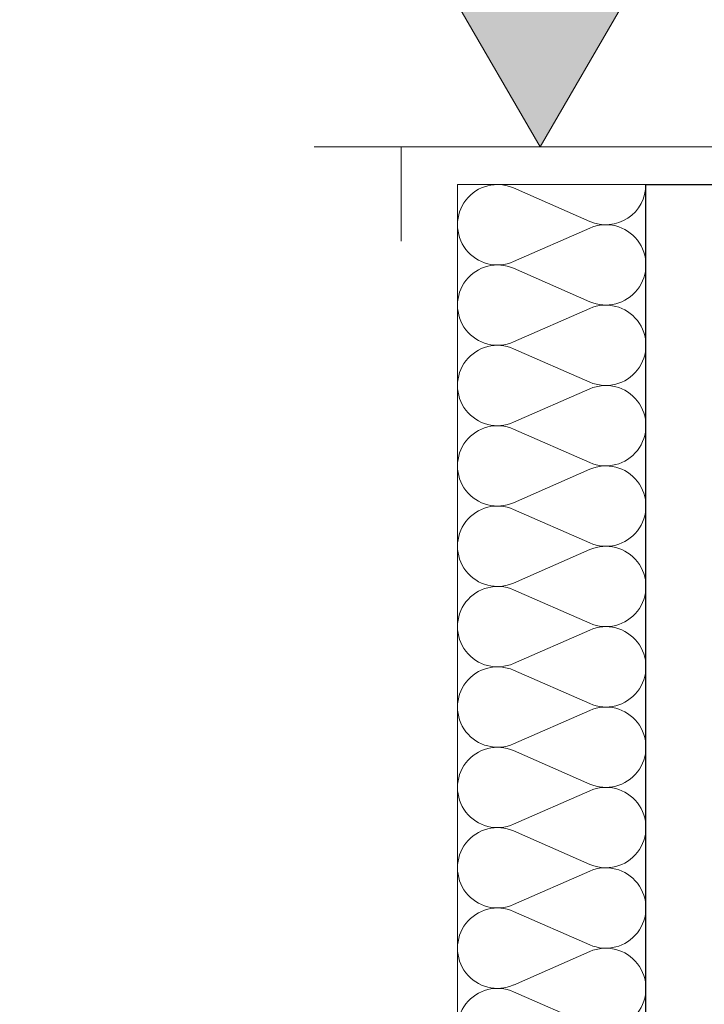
# Model space of a CAD drawing. Extents: x -623047 to -259286, y -27077 to 153279.
# Tile 69 of 190: x -491363 to -490999, y -1535 to -1012. Entities that reach past the tile are written whole.
import ezdxf

# ---------------------------------------------------------------- set-up
doc = ezdxf.new("R2010")
doc.units = 0
doc.header["$MEASUREMENT"] = 0
for name, color, linetype, lineweight in [('INWENT DACH_Nr_Pióra__21', 7, 'Continuous', 9), ('INWENT KONST. DREWNIANA_Nr_Pióra__1', 7, 'Continuous', 25), ('INWENT WYMIARY_Nr_Pióra__21', 7, 'Continuous', 9)]:
    doc.layers.add(name, color=color, linetype=linetype, lineweight=lineweight)
doc.layers.add('Inwent Izolacje', color=7, linetype='Continuous')
doc.layers.add('INWENT WYMIARY', color=7, linetype='Continuous')
doc.layers.add('Inwent Izolacje_Nr_Pióra__2', color=7, linetype='Continuous', lineweight=13, true_color=0x7f7f7f)
doc.layers.add('INWENT.ŚCIANY_Nr_Pióra__3', color=7, linetype='Continuous', lineweight=13, true_color=0xff6600)
doc.styles.add('GENERATED_STYLE_2', font='txt')

# ---------------------------------------------------------------- blocks, each defined once
blk = doc.blocks.new('Izolacja cieplna 14_105', base_point=(-491030.19, -1099.61))
at = {"layer": 'Inwent Izolacje_Nr_Pióra__2', "linetype": 'Continuous'}
for p, q in [((-491100.39, -1101.41), (-491059.98, -1119.15)), ((-491059.98, -1122.74), (-491100.39, -1140.48)), ((-491100.39, -1144.07), (-491059.98, -1161.81)), ((-491059.98, -1165.4), (-491100.39, -1183.14)), ((-491100.39, -1186.73), (-491059.98, -1204.47)), ((-491059.98, -1208.05), (-491100.39, -1225.8)), ((-491100.39, -1229.39), (-491059.98, -1247.13)), ((-491059.98, -1250.71), (-491100.39, -1268.46)), ((-491100.39, -1272.04), (-491059.98, -1289.79)), ((-491059.98, -1293.37), (-491100.39, -1311.12)), ((-491100.39, -1314.7), (-491059.98, -1332.45)), ((-491059.98, -1336.03), (-491100.39, -1353.78)), ((-491100.39, -1357.36), (-491059.98, -1375.11)), ((-491059.98, -1378.69), (-491100.39, -1396.44)), ((-491100.39, -1400.02), (-491059.98, -1417.77)), ((-491059.98, -1421.35), (-491100.39, -1439.1)), ((-491100.39, -1442.68), (-491059.98, -1460.43)), ((-491059.98, -1464.01), (-491100.39, -1481.76)), ((-491100.39, -1485.34), (-491059.98, -1503.09)), ((-491059.98, -1506.67), (-491100.39, -1524.42)), ((-491100.39, -1528), (-491059.98, -1545.75))]:
    blk.add_line(p, q, dxfattribs=at)
for centre, start_param, end_param in [((-491108.92, -1120.94), 2.728799, 6.695979), ((-491051.45, -1099.61), 5.870392, 7.853982), ((-491051.45, -1142.27), 5.870392, 9.837571), ((-491108.92, -1163.6), 2.728799, 6.695979), ((-491051.45, -1184.93), 5.870392, 9.837571), ((-491108.92, -1206.26), 2.728799, 6.695979), ((-491051.45, -1227.59), 5.870392, 9.837571), ((-491108.92, -1248.92), 2.728799, 6.695979), ((-491051.45, -1270.25), 5.870392, 9.837571), ((-491108.92, -1291.58), 2.728799, 6.695979), ((-491051.45, -1312.91), 5.870392, 9.837571), ((-491108.92, -1334.24), 2.728799, 6.695979), ((-491051.45, -1355.57), 5.870392, 9.837571), ((-491108.92, -1376.9), 2.728799, 6.695979), ((-491051.45, -1398.23), 5.870392, 9.837571), ((-491108.92, -1419.56), 2.728799, 6.695979), ((-491051.45, -1440.89), 5.870392, 9.837571), ((-491108.92, -1462.22), 2.728799, 6.695979), ((-491051.45, -1483.55), 5.870392, 9.837571), ((-491108.92, -1504.88), 2.728799, 6.695979), ((-491051.45, -1526.21), 5.870392, 9.837571), ((-491108.92, -1547.54), 2.728799, 6.695979)]:
    blk.add_ellipse(centre, major_axis=(0, -21.33), ratio=0.997094, start_param=start_param, end_param=end_param, dxfattribs=at)
blk = doc.blocks.new('Wymiary_65', base_point=(-491086.32, -1079.61))
at = {"layer": 'INWENT WYMIARY_Nr_Pióra__21', "linetype": 'Continuous'}
blk.add_hatch(color=256, dxfattribs=at).paths.add_polyline_path([(-491086.32, -1079.61), (-491179.12, -919.61), (-490993.52, -919.61)], flags=0)
for p, q in [((-491086.32, -1079.61), (-491179.12, -919.61)), ((-491179.12, -919.61), (-490993.52, -919.61)), ((-490993.52, -919.61), (-491086.32, -1079.61)), ((-491086.32, -1079.61), (-491206.32, -1079.61)), ((-491086.32, -1079.61), (-490966.32, -1079.61))]:
    blk.add_line(p, q, dxfattribs=at)
at = {"layer": 'INWENT WYMIARY_Nr_Pióra__21', "insert": (-491370.93, -887.61), "char_height": 160, "attachment_point": 7, "style": 'GENERATED_STYLE_2'}
blk.add_mtext('{+11,25}', dxfattribs=at)

msp = doc.modelspace()

# ---------------------------------------------------------------- linework, layer by layer
at = {"layer": 'INWENT DACH_Nr_Pióra__21', "linetype": 'Continuous'}
for q in [(-490650.19, -1079.61), (-491160.19, -1129.61)]:
    msp.add_line((-491160.19, -1079.61), q, dxfattribs=at)
at = {"layer": 'INWENT KONST. DREWNIANA_Nr_Pióra__1', "linetype": 'Continuous'}
for p, q in [((-491030.19, -1099.61), (-490680.19, -1099.61)), ((-491030.19, -3104.61), (-491030.19, -1099.61))]:
    msp.add_line(p, q, dxfattribs=at)
at = {"layer": 'INWENT.ŚCIANY_Nr_Pióra__3', "linetype": 'Continuous'}
for p, q in [((-491130.19, -3104.61), (-491130.19, -1099.61)), ((-491130.19, -1099.61), (-491030.19, -1099.61))]:
    msp.add_line(p, q, dxfattribs=at)

# ---------------------------------------------------------------- block references
at = {"layer": 'Inwent Izolacje', "color": 104, "linetype": 'Continuous', "lineweight": 13, "true_color": 0x029e21}
msp.add_blockref('Izolacja cieplna 14_105', (-491030.19, -1099.61), dxfattribs=at)
at = {"layer": 'INWENT WYMIARY', "linetype": 'Continuous'}
msp.add_blockref('Wymiary_65', (-491086.32, -1079.61), dxfattribs=at)

doc.saveas('drawing.dxf')
